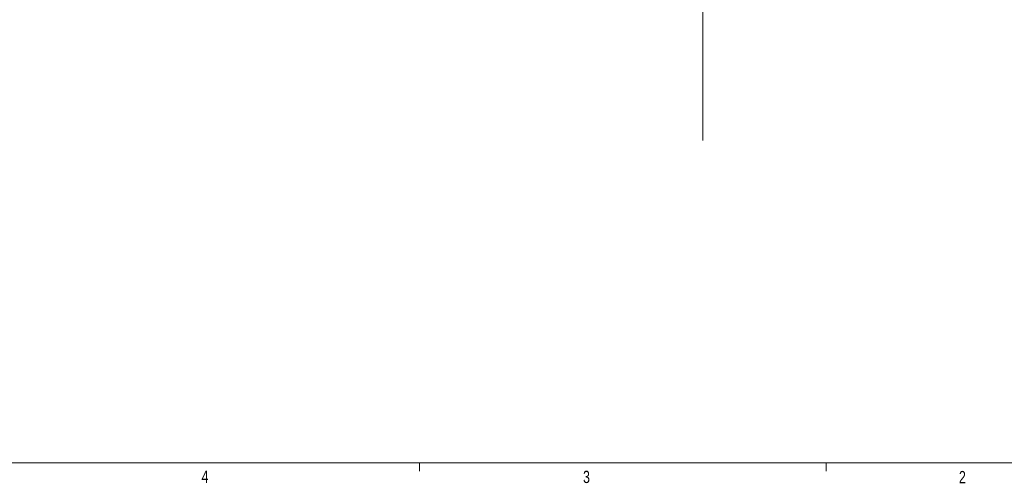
# Model space of a CAD drawing. Header units: inches. Extents: x 0.3 to 33.9, y 0.2 to 21.7.
# Tile 11 of 27: x 17.1 to 27.1, y 0.2 to 4.9. Entities that reach past the tile are written whole.
import ezdxf

# ---------------------------------------------------------------- set-up
doc = ezdxf.new("R2010")
doc.units = ezdxf.units.IN
doc.header["$MEASUREMENT"] = 0
doc.layers.add('SLD-0', color=7, linetype='Continuous', lineweight=15)
doc.styles.add('SLDTEXTSTYLE0', font='TXT', dxfattribs={"width": 0.75})

msp = doc.modelspace()

# ---------------------------------------------------------------- linework, layer by layer
at = {"color": 7, "linetype": 'Continuous', "lineweight": 15}
msp.add_line((25.27288, 0.4106), (25.27288, 0.3258), dxfattribs=at)
at = {"layer": 'SLD-0'}
for p, q in [((24.02398, 17.82849), (24.02398, 3.68039)), ((33.52288, 0.4106), (0.52288, 0.4106)), ((21.14788, 0.4106), (21.14788, 0.3258))]:
    msp.add_line(p, q, dxfattribs=at)

# ---------------------------------------------------------------- texts
at = {"color": 7, "linetype": 'Continuous', "lineweight": 0, "char_height": 0.125, "attachment_point": 1, "style": 'SLDTEXTSTYLE0'}
for s, insert in [('4', (18.93651, 0.33122)), ('3', (22.80713, 0.32919)), ('2', (26.62088, 0.32644))]:
    msp.add_mtext(s, dxfattribs=dict(at, insert=insert))

doc.saveas('drawing.dxf')
